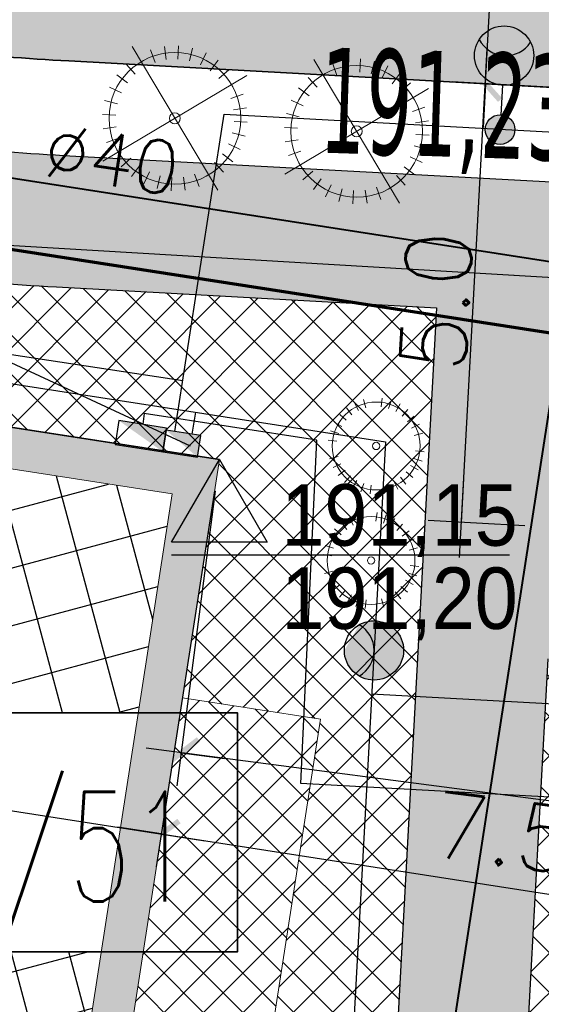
# Model space of a CAD drawing. Header units: metres. Extents: x 5509548 to 5517943, y 5680530 to 5684871.
# Tile 70 of 124: x 5516071 to 5516077, y 5683306 to 5683317. Entities that reach past the tile are written whole.
import ezdxf
from ezdxf.enums import TextEntityAlignment as Align
from ezdxf.lldxf.tags import DXFTag

# ---------------------------------------------------------------- set-up
doc = ezdxf.new("R2010")
doc.units = ezdxf.units.M
doc.linetypes.add('L_0_07', pattern=[2.25, 0.75, -0.5, 0, -0.5, 0, -0.5])
doc.layers.get('0').update_dxf_attribs({"linetype": 'CONTINUOUS', "lineweight": 18})
doc.layers.get('Defpoints').update_dxf_attribs({"linetype": 'CONTINUOUS'})
for name, color, linetype in [('!rzedne_projektowane_NOWE', 202, 'CONTINUOUS'), ('--EL_LEGENDA', 240, 'CONTINUOUS'), ('--EL_projektowane', 240, 'CONTINUOUS'), ('--EL_ROZDZIELNICE', 240, 'CONTINUOUS'), ('--oświetlenie wokół budynku', 240, 'CONTINUOUS'), ('A-Budynek', 170, 'CONTINUOUS'), ('A-Budynek szraf', 170, 'CONTINUOUS'), ('A-Chodniki', 230, 'CONTINUOUS'), ('A-Nasadzenia', 7, 'CONTINUOUS'), ('A-Nawierzchnie', 41, 'CONTINUOUS'), ('A-Plac-Zabaw', 81, 'CONTINUOUS'), ('A-Rzędne', 210, 'CONTINUOUS'), ('CEG_SEL_atrybut_bloku1', 7, 'CONTINUOUS'), ('CEG_SEL_atrybut_bloku2', 9, 'CONTINUOUS')]:
    doc.layers.add(name, color=color, linetype=linetype)
for name, color, linetype, lineweight in [('A-Drogi', 170, 'CONTINUOUS', 35), ('D-WYMIARY', 7, 'CONTINUOUS', 15), ('RR_gaz', 40, 'CONTINUOUS', 40), ('RR_woda_przylacza', 160, 'CONTINUOUS', 70)]:
    doc.layers.add(name, color=color, linetype=linetype, lineweight=lineweight)
doc.layers.add('pzp', color=7, linetype='L_0_07', lineweight=35, true_color=0xd200d2)
doc.styles.add('CP_ATTR', font='simplex.shx', dxfattribs={"bigfont": '@extfont2.shx'})
doc.styles.add('MZSK01', font='arial.ttf', dxfattribs={"width": 0.8999999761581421, "height": 0.75})
doc.styles.add('ROMANS', font='simplex.shx', dxfattribs={"width": 0.9, "oblique": 15})
doc.styles.get("Standard").update_dxf_attribs({"font": 'simplex.shx'})
doc.styles.add('verdena2', font='verdana.ttf', dxfattribs={"width": 0.5, "height": 0.75})
tags = doc.linetypes.add('--LINIA_nN', pattern='A,0.5,-0.2,["nN",Standard,S=0.1,R=0,X=-0.1,Y=-0.05],-0.25', length=0.95).pattern_tags.tags
tags[6] = DXFTag(74, 10)
tags = doc.linetypes.add('--LINIA_t', pattern='A,0.5,-0.2,["t",Standard,S=0.1,R=0,X=0,Y=-0.05],-0.25', length=0.95).pattern_tags.tags
tags[6] = DXFTag(74, 10)
doc.dimstyles.get("Standard").update_dxf_attribs({"dimtxt": 0.18, "dimasz": 0.18, "dimexe": 0.18, "dimexo": 0.0625, "dimgap": 0.09, "dimtad": 0, "dimtih": 1, "dimtoh": 1, "dimdec": 4, "dimzin": 0, "dimdsep": 46, "dimtxsty": 'Standard', "dimcen": 0.09, "dimadec": 0, "dimazin": 0, "dimtfac": 1, "dimtdec": 4, "dimtofl": 0, "dimtmove": 0, "dimatfit": 3, "dimfxl": 1, "dimtolj": 1, "dimtzin": 0, "dimarcsym": 0})

# ---------------------------------------------------------------- blocks, each defined once
blk = doc.blocks.new('_ARCHTICK')
at = {"color": 0, "linetype": 'ByBlock', "lineweight": -2}
blk.add_line((0, 0), (-1, 0), dxfattribs=at)
blk.add_solid([(0.397747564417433, 0.3093592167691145), (0.3093592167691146, 0.397747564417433), (-0.3093592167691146, -0.397747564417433), (-0.397747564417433, -0.3093592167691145)], dxfattribs=at)
blk = doc.blocks.new('*D31')
at = {"layer": 'D-WYMIARY', "color": 14, "lineweight": -2}
for p, q in [((5516076.120056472, 5683316.124641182), (5516076.46287247, 5683322.415307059)), ((5516077.161706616, 5683321.976629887), (5516076.061669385, 5683322.036577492)), ((5516076.862422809, 5683316.484778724), (5516075.762385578, 5683316.544726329))]:
    blk.add_line(p, q, dxfattribs=at)
at = {"layer": 'Defpoints', "color": 0}
for p in [(5516076.441106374, 5683322.015899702), (5516077.523669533, 5683321.956904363), (5516077.224385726, 5683316.4650532)]:
    blk.add_point(p, dxfattribs=at)
at = {"layer": 'D-WYMIARY', "color": 14, "lineweight": -2, "xscale": 0.5, "yscale": 0.5, "zscale": 0.5}
for p, rotation in [((5516076.441106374, 5683322.015899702), 86.8806958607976), ((5516076.141822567, 5683316.524048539), 266.8806958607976)]:
    blk.add_blockref('_ARCHTICK', p, dxfattribs=dict(at, rotation=rotation))
at = {"layer": 'D-WYMIARY', "color": 50, "linetype": 'ByBlock', "insert": (5516075.867094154, 5683319.293100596), "char_height": 0.75, "attachment_point": 5, "rotation": 86.8806958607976}
blk.add_mtext('\\A1;5.5', dxfattribs=at)
blk = doc.blocks.new('*D420')
at = {"layer": 'D-WYMIARY', "color": 14, "lineweight": -2}
for p, q in [((5516046.898735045, 5683315.945821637), (5516046.235063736, 5683311.666743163)), ((5516045.898030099, 5683312.103559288), (5516072.845841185, 5683307.924040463)), ((5516073.055997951, 5683311.888914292), (5516072.392326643, 5683307.609835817))]:
    blk.add_line(p, q, dxfattribs=at)
at = {"layer": 'Defpoints', "color": 0}
for p in [(5516046.954293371, 5683316.304038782), (5516073.111556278, 5683312.247131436), (5516072.450567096, 5683307.985346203)]:
    blk.add_point(p, dxfattribs=at)
at = {"layer": 'D-WYMIARY', "color": 14, "lineweight": -2, "xscale": 0.5, "yscale": 0.5, "zscale": 0.5}
for p, rotation in [((5516046.293304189, 5683312.042253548), 171.1838518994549), ((5516072.450567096, 5683307.985346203), 351.1838518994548)]:
    blk.add_blockref('_ARCHTICK', p, dxfattribs=dict(at, rotation=rotation))
at = {"layer": 'D-WYMIARY', "color": 50, "linetype": 'ByBlock', "insert": (5516059.306798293, 5683309.593821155), "char_height": 0.75, "attachment_point": 5, "rotation": 351.18385189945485}
blk.add_mtext('\\A1;26.5', dxfattribs=at)
blk = doc.blocks.new('*D421')
at = {"layer": 'D-WYMIARY', "color": 14, "lineweight": -2}
for p, q in [((5516073.055997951, 5683311.888914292), (5516072.392326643, 5683307.609835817)), ((5516072.055293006, 5683308.046651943), (5516090.982079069, 5683305.1111683)), ((5516090.532606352, 5683304.823023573), (5516090.528564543, 5683304.796963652))]:
    blk.add_line(p, q, dxfattribs=at)
at = {"layer": 'Defpoints', "color": 0}
for p in [(5516073.111556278, 5683312.247131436), (5516090.586804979, 5683305.17247404), (5516090.588164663, 5683305.18124072)]:
    blk.add_point(p, dxfattribs=at)
at = {"layer": 'D-WYMIARY', "color": 14, "lineweight": -2, "xscale": 0.5, "yscale": 0.5, "zscale": 0.5}
for p, rotation in [((5516072.450567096, 5683307.985346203), 171.1838518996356), ((5516090.586804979, 5683305.17247404), 351.1838518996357)]:
    blk.add_blockref('_ARCHTICK', p, dxfattribs=dict(at, rotation=rotation))
at = {"layer": 'D-WYMIARY', "color": 50, "linetype": 'ByBlock', "insert": (5516081.453548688, 5683306.158931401), "char_height": 0.75, "attachment_point": 5, "rotation": 351.1838518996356}
blk.add_mtext('\\A1;18.4', dxfattribs=at)
blk = doc.blocks.new('*D425')
at = {"layer": 'D-WYMIARY', "color": 14, "lineweight": -2}
for p, q in [((5516073.064636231, 5683311.887680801), (5516072.62665516, 5683308.532343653)), ((5516080.500055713, 5683310.917115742), (5516080.062074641, 5683307.561778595)), ((5516080.507894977, 5683307.886808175), (5516072.279205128, 5683308.960920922))]:
    blk.add_line(p, q, dxfattribs=at)
at = {"layer": 'Defpoints', "color": 0}
for p in [(5516073.111556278, 5683312.247131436), (5516080.546975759, 5683311.276566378), (5516072.675840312, 5683308.909147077)]:
    blk.add_point(p, dxfattribs=at)
at = {"layer": 'D-WYMIARY', "color": 14, "lineweight": -2, "xscale": 0.5, "yscale": 0.5, "zscale": 0.5}
for p, rotation in [((5516072.675840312, 5683308.909147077), 172.5630781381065), ((5516080.111259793, 5683307.938582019), 352.5630781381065)]:
    blk.add_blockref('_ARCHTICK', p, dxfattribs=dict(at, rotation=rotation))
at = {"layer": 'D-WYMIARY', "color": 50, "linetype": 'ByBlock', "insert": (5516076.338540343, 5683308.002439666), "char_height": 0.75, "attachment_point": 5, "rotation": 352.5630781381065}
blk.add_mtext('\\A1;7.5', dxfattribs=at)
blk = doc.blocks.new('*D426')
at = {"layer": 'D-WYMIARY', "color": 14, "lineweight": -2}
for p, q in [((5516075.84798029, 5683311.132049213), (5516076.163588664, 5683316.923455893)), ((5516076.862422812, 5683316.484778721), (5516075.762385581, 5683316.544726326)), ((5516076.590346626, 5683311.492186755), (5516075.490309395, 5683311.55213436))]:
    blk.add_line(p, q, dxfattribs=at)
at = {"layer": 'Defpoints', "color": 0}
for p in [(5516076.14182257, 5683316.524048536), (5516077.224385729, 5683316.465053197), (5516076.952309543, 5683311.472461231)]:
    blk.add_point(p, dxfattribs=at)
at = {"layer": 'D-WYMIARY', "color": 14, "lineweight": -2, "xscale": 0.5, "yscale": 0.5, "zscale": 0.5}
for p, rotation in [((5516076.14182257, 5683316.524048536), 86.88069588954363), ((5516075.869746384, 5683311.53145657), 266.8806958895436)]:
    blk.add_blockref('_ARCHTICK', p, dxfattribs=dict(at, rotation=rotation))
at = {"layer": 'D-WYMIARY', "color": 50, "linetype": 'ByBlock', "insert": (5516075.58141416, 5683314.050879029), "char_height": 0.75, "attachment_point": 5, "rotation": 86.88069588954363}
blk.add_mtext('\\A1;5.0', dxfattribs=at)
blk = doc.blocks.new('oprawa zewnetrzna stojaca')
for points in [[(2.625000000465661, 0, 0.2679491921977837), (2.25, 0.6495190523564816, 0.5773502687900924), (2.25, -0.6495190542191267, 0.267949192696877)], [(0.375, 0, 1.000000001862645), (-0.3749999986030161, 0, 1.000000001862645)]]:
    blk.add_hatch(color=256).paths.add_polyline_path(points)
blk.add_line((1.125000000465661, 0), (0.375, 0))
for centre, radius in [((1.875, 0), 0.7500000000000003), ((0, 0), 0.375)]:
    blk.add_circle(centre, radius)
blk.add_arc((2.625000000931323, -1.862645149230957e-09), 0.7500000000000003, 120.0000000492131, 239.999999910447)
at = {"layer": 'CEG_SEL_atrybut_bloku1', "style": 'ROMANS', "width": 0.6000000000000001, "flags": 8}
blk.add_attdef('TYP', text='', height=1, dxfattribs=at).set_placement((1.872500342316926, 0.900000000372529), align=Align.CENTER)
at = {"layer": 'CEG_SEL_atrybut_bloku2', "style": 'ROMANS', "width": 0.6, "flags": 8}
for tag, p in [('OPIS1', (1.872500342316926, -1.638064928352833)), ('OPIS2', (1.872500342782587, -2.499397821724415))]:
    blk.add_attdef(tag, text='', height=0.7500000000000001, dxfattribs=at).set_placement(p, align=Align.CENTER)
blk = doc.blocks.new('lampa_parkowa')
blk.add_hatch(color=256).paths.add_polyline_path([(674.9994430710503, 0.863908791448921, 0.2679491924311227), (337.4994430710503, 585.4310563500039, 1.732050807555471), (337.4994430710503, -583.7032387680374, 0.2679491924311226)], is_closed=False)
blk.add_circle((-0.0005569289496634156, 0.8639087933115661), 675.0000000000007)
blk.add_arc((674.9994430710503, 0.8639087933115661), 675.0000000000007, 119.999999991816, 240.0000000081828)
at = {"style": 'CP_ATTR', "width": 0.5}
for tag, p in [('ATR1', (1046.64724039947, 557.6081527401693)), ('ATR2', (1046.64724039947, -667.9665482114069))]:
    blk.add_attdef(tag, text='', height=1000, dxfattribs=at).set_placement(p, align=Align.MIDDLE_LEFT)
blk = doc.blocks.new('*D450')
at = {"layer": 'D-WYMIARY', "color": 14, "lineweight": -2}
for p, q in [((5516058.586720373, 5683318.539222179), (5516109.045570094, 5683427.392488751)), ((5516122.905073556, 5683420.527040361), (5516108.532585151, 5683427.189396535)), ((5516072.782673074, 5683312.399584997), (5516058.410184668, 5683319.061941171))]:
    blk.add_line(p, q, dxfattribs=at)
at = {"layer": 'Defpoints', "color": 0}
for p in [(5516108.877345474, 5683427.029583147), (5516123.23395676, 5683420.3745868), (5516073.111556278, 5683312.247131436)]:
    blk.add_point(p, dxfattribs=at)
at = {"layer": 'D-WYMIARY', "color": 14, "lineweight": -2, "xscale": 0.5, "yscale": 0.5, "zscale": 0.5}
for p, rotation in [((5516108.877345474, 5683427.029583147), 65.12995453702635), ((5516058.754944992, 5683318.902127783), 245.1299545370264)]:
    blk.add_blockref('_ARCHTICK', p, dxfattribs=dict(at, rotation=rotation))
at = {"layer": 'D-WYMIARY', "color": 50, "linetype": 'ByBlock', "insert": (5516083.43055803, 5683373.144594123), "char_height": 0.75, "attachment_point": 5, "rotation": 65.12995453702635}
blk.add_mtext('\\A1;119.2', dxfattribs=at)

msp = doc.modelspace()

# ---------------------------------------------------------------- hatches: boundary and pattern name
at = {"layer": '--EL_ROZDZIELNICE', "linetype": 'Continuous', "transparency": 33554687}
h = msp.add_hatch(color=256, dxfattribs=at)
h.dxf.hatch_style = 1
h.paths.add_polyline_path([(5516071.9671625, 5683312.689900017), (5516072.468693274, 5683312.335003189), (5516072.510486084, 5683312.604451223)])
h = msp.add_hatch(color=256, dxfattribs=at)
h.dxf.hatch_style = 1
h.paths.add_polyline_path([(5516072.863789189, 5683312.272546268), (5516072.502968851, 5683312.581497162), (5516072.902105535, 5683312.519593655)])
at = {"layer": 'A-Budynek', "linetype": 'ByBlock'}
h = msp.add_hatch(color=256, dxfattribs=at)
h.paths.add_polyline_path([(5516047.346706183, 5683315.767557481), (5516072.575074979, 5683311.854718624), (5516069.857698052, 5683294.334194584), (5516044.629329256, 5683298.247033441)], flags=16)
h.paths.add_polyline_path([(5516063.053508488, 5683293.395949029), (5516062.687879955, 5683293.452656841), (5516062.917776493, 5683294.934934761), (5516057.354293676, 5683295.797813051), (5516057.124397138, 5683294.31553513), (5516056.758768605, 5683294.372242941), (5516056.988665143, 5683295.854520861), (5516051.425182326, 5683296.717399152), (5516051.195285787, 5683295.23512123), (5516050.829657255, 5683295.291829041), (5516051.059553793, 5683296.774106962), (5516044.606704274, 5683297.774923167), (5516044.376807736, 5683296.292645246), (5516044.011179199, 5683296.349353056), (5516044.241075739, 5683297.831630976), (5516044.092847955, 5683297.85462063), (5516046.954293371, 5683316.30403878), (5516053.920999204, 5683315.223525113), (5516053.96104948, 5683315.520900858), (5516054.332603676, 5683315.463275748), (5516054.286624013, 5683315.16681788), (5516065.779654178, 5683313.384285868), (5516065.826357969, 5683313.682691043), (5516066.191521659, 5683313.6252744), (5516066.144886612, 5683313.327639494), (5516073.111556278, 5683312.247131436), (5516070.250110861, 5683293.797713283), (5516070.101883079, 5683293.820702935), (5516069.871986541, 5683292.338425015), (5516069.506358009, 5683292.395132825), (5516069.736254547, 5683293.877410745), (5516063.283405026, 5683294.878226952)])
at = {"layer": 'A-Budynek szraf', "linetype": 'ByBlock', "transparency": 33554687}
h = msp.add_hatch(dxfattribs=at)
h.set_pattern_fill('ANSI37', color=256, scale=0.2, angle=59.99999999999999, style=0)
h.set_pattern_definition([(105, (-191.2213894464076, 9.313225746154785e-10), (-0.6133628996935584, -0.1643500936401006), []), (194.9999999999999, (-191.2213894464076, 9.313225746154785e-10), (0.1643500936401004, -0.6133628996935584), [])])
h.paths.add_polyline_path([(5516072.188769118, 5683309.363978), (5516067.782111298, 5683309.363978), (5516067.782111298, 5683306.64545265), (5516071.767134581, 5683306.645452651), (5516069.857698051, 5683294.334194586), (5516044.629329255, 5683298.247033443), (5516047.346706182, 5683315.767557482), (5516072.575074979, 5683311.854718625)])
h.paths.add_polyline_path([(5516054.454114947, 5683304.922500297), (5516060.695085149, 5683304.922500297), (5516060.695085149, 5683303.164174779), (5516054.454114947, 5683303.164174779)], flags=16)
at = {"layer": 'A-Nawierzchnie', "linetype": 'ByBlock', "true_color": 0xb7e0ab, "transparency": 33554687}
h = msp.add_hatch(dxfattribs=at)
h.set_pattern_fill('ANSI37', color=9, scale=0.1, style=0)
h.set_pattern_definition([(45, (615.2743167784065, 129.3192508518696), (-0.2245064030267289, 0.2245064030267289), []), (135, (615.2743167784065, 129.3192508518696), (-0.2245064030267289, -0.2245064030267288), [])])
h.paths.add_polyline_path([(5516099.6639383, 5683319.509563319), (5516093.18050492, 5683320.492467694, 0.02400827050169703), (5516090.889116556, 5683320.728043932), (5516071.666547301, 5683321.775596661, -0.02484724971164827), (5516069.295594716, 5683322.023371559), (5516062.302756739, 5683323.108692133, -0.3638266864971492), (5516061.032989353, 5683324.559218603), (5516063.231110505, 5683324.230619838), (5516064.490548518, 5683332.646905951), (5516062.29494606, 5683332.975128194), (5516065.4430103, 5683353.379441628, 0.414213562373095), (5516062.9339508, 5683356.800643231), (5516050.08979864, 5683358.776220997, 0.4141947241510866), (5516046.668626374, 5683356.267352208), (5516042.257273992, 5683327.598946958, 0.4142317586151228), (5516044.766305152, 5683324.177561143), (5516053.343595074, 5683322.858275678, -0.02007901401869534), (5516053.579985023, 5683322.812134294), (5516052.668604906, 5683316.935679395), (5516054.150876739, 5683316.705803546), (5516053.920999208, 5683315.223525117), (5516046.954293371, 5683316.304038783), (5516046.53358273, 5683313.591470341), (5516044.962368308, 5683313.835160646), (5516043.961552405, 5683307.382313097), (5516045.532766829, 5683307.138622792), (5516044.092847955, 5683297.854620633), (5516044.241075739, 5683297.831630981), (5516044.011179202, 5683296.349353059), (5516069.871986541, 5683292.33842502), (5516070.101883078, 5683293.820702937), (5516070.250110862, 5683293.797713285), (5516071.690029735, 5683303.081715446), (5516073.26124416, 5683302.838025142), (5516074.262060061, 5683309.290872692), (5516072.690845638, 5683309.534562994), (5516073.111556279, 5683312.247131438), (5516066.144886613, 5683313.327639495), (5516066.374772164, 5683314.809910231), (5516068.140582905, 5683314.536067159), (5516068.712784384, 5683314.452779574), (5516069.444190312, 5683314.361830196), (5516070.42180041, 5683314.267207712), (5516071.256411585, 5683314.210627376), (5516075.58645081, 5683313.974792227), (5516074.85022779, 5683300.465115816), (5516082.256583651, 5683299.380121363), (5516080.796957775, 5683289.416467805), (5516090.875183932, 5683287.94005766), (5516092.610210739, 5683299.78364581), (5516076.426464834, 5683302.154484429), (5516076.852947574, 5683309.980433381), (5516087.948828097, 5683309.370979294), (5516088.305421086, 5683315.861425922), (5516090.617040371, 5683315.735451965, -0.02400827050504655), (5516092.431056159, 5683315.548954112), (5516098.599416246, 5683314.613815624), (5516098.31852322, 5683313.306826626), (5516091.99430035, 5683314.28274265), (5516090.39067605, 5683303.90295513), (5516099.094000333, 5683302.561238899), (5516096.496908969, 5683285.74680292), (5516069.794551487, 5683289.86845434), (5516048.342630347, 5683290.09877717), (5516034.965910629, 5683291.963955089), (5516037.042734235, 5683305.715577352), (5516039.999341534, 5683324.308768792), (5516043.122031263, 5683343.075807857), (5516045.796543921, 5683360.442185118), (5516068.332659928, 5683356.975872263), (5516067.979837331, 5683322.47700484), (5516099.929928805, 5683320.735853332)])
at = {"layer": 'A-Nawierzchnie', "linetype": 'ByBlock', "true_color": 0xcbd1d0, "transparency": 33554687}
h = msp.add_hatch(color=254, dxfattribs=at)
h.paths.add_polyline_path([(5516068.531271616, 5683317.08214428), (5516059.777261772, 5683318.440806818, -0.2278659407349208), (5516055.492519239, 5683321.385115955, 0.2282237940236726), (5516053.346113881, 5683322.857893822), (5516044.768823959, 5683324.177179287, -0.4142317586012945), (5516042.259792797, 5683327.598565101), (5516046.67114518, 5683356.266970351, -0.4141947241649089), (5516050.092317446, 5683358.775839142), (5516062.936469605, 5683356.800261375, -0.4142135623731), (5516065.445529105, 5683353.379059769), (5516061.052606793, 5683324.81862364, 0.4138459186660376), (5516062.305275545, 5683323.108310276), (5516069.29811352, 5683322.022989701, 0.02484724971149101), (5516071.669066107, 5683321.775214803), (5516090.891635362, 5683320.727662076, -0.02400827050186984), (5516093.18302372, 5683320.492085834), (5516099.663938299, 5683319.509563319), (5516098.60193505, 5683314.613433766), (5516092.433574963, 5683315.548572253, 0.02400827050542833), (5516090.619559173, 5683315.735070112), (5516071.396589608, 5683316.78264465, -0.02481899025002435), (5516068.534925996, 5683317.081537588)])
h.paths.add_polyline_path([(5516047.432022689, 5683328.326347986), (5516056.322993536, 5683326.958814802, 0.4142135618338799), (5516056.893193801, 5683327.376991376), (5516060.693785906, 5683352.086412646, 0.414213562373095), (5516060.275609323, 5683352.656612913), (5516051.384638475, 5683354.0241461, 0.414213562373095), (5516050.814438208, 5683353.605969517), (5516047.013846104, 5683328.896548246, 0.414213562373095)], flags=16)
at = {"layer": 'A-Nawierzchnie', "linetype": 'ByBlock', "true_color": 0xf8e4d3, "transparency": 33554687}
h = msp.add_hatch(color=254, dxfattribs=at)
h.paths.add_polyline_path([(5516054.150876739, 5683316.705803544), (5516052.668606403, 5683316.935689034), (5516053.580017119, 5683322.812341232, -0.1353740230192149), (5516054.979079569, 5683322.045883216), (5516054.150884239, 5683316.705792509)])
h.paths.add_polyline_path([(5516075.58643011, 5683313.974658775), (5516074.85022779, 5683300.465115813), (5516082.256583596, 5683299.380121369), (5516082.531984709, 5683301.260056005), (5516076.426464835, 5683302.154484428), (5516076.852947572, 5683309.98043338), (5516087.948828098, 5683309.370979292), (5516088.035863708, 5683310.868452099), (5516076.93431231, 5683311.47347454), (5516077.165830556, 5683315.390813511), (5516071.338034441, 5683315.708404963, -0.02490027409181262), (5516068.360565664, 5683316.019882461), (5516062.320855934, 5683316.956554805), (5516062.090966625, 5683315.474323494), (5516068.130859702, 5683314.537575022, 0.02482606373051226), (5516071.256411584, 5683314.210627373), (5516075.586450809, 5683313.974792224)])
at = {"layer": 'A-Nawierzchnie', "linetype": 'ByBlock', "true_color": 0xdbccb0, "transparency": 33554687}
h = msp.add_hatch(dxfattribs=at)
h.set_pattern_fill('ANSI37', color=9, scale=0.1, style=0)
h.set_pattern_definition([(45, (0, 0), (-0.2245064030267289, 0.2245064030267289), []), (135, (0, 0), (-0.2245064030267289, -0.2245064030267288), [])])
h.paths.add_polyline_path([(5516074.262060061, 5683309.290872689), (5516072.690845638, 5683309.534562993), (5516071.690029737, 5683303.081715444), (5516073.261244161, 5683302.838025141)])

# ---------------------------------------------------------------- linework, layer by layer
at = {"layer": '--EL_LEGENDA', "linetype": '--LINIA_nN', "ltscale": 5, "elevation": 10.29999999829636}
for points in [[(5516051.114418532, 5683322.673165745), (5516050.127096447, 5683316.307320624), (5516072.644328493, 5683312.814970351)], [(5516072.605648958, 5683312.565571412), (5516073.166083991, 5683316.179158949)], [(5516073.166083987, 5683316.179158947), (5516091.282886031, 5683315.191866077)], [(5516072.695528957, 5683313.141169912), (5516064.034892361, 5683314.457015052), (5516062.837793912, 5683314.841910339)], [(5516089.197831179, 5683311.056258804), (5516088.982565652, 5683307.134298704), (5516079.33141319, 5683307.664023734), (5516079.364409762, 5683308.269510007), (5516074.039471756, 5683308.559697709), (5516074.221107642, 5683312.469221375), (5516072.254287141, 5683312.771154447), (5516072.238910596, 5683312.647751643)], [(5516072.644328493, 5683312.814970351), (5516075.002547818, 5683312.449218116), (5516074.32540154, 5683300.023598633), (5516078.254390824, 5683299.448021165)], [(5516072.803286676, 5683312.534919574), (5516072.841966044, 5683312.784317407)]]:
    msp.add_lwpolyline(points, dxfattribs=at)
at = {"layer": '--EL_LEGENDA', "linetype": '--LINIA_t', "ltscale": 5, "elevation": 20.59999999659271}
msp.add_lwpolyline([(5516062.192822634, 5683315.192514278), (5516090.739292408, 5683313.497712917)], dxfattribs=at)
at = {"layer": '--EL_LEGENDA', "linetype": '--LINIA_nN', "ltscale": 5}
msp.add_lwpolyline([(5516088.41836265, 5683308.831889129), (5516074.846014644, 5683309.576837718)], dxfattribs=at)
at = {"layer": '--EL_projektowane', "linetype": 'Continuous', "elevation": 10.29999999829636}
for points in [[(5516071.967159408, 5683312.689898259), (5516071.925013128, 5683312.418147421), (5516072.468515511, 5683312.333854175), (5516072.510661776, 5683312.60560502)], [(5516072.468515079, 5683312.333851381), (5516072.863789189, 5683312.272546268), (5516072.902105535, 5683312.519593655), (5516072.506830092, 5683312.58089733)]]:
    msp.add_lwpolyline(points, close=True, dxfattribs=at)
at = {"layer": 'A-Budynek', "linetype": 'ByBlock'}
for p, q in [((5516046.954293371, 5683316.304038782), (5516073.111556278, 5683312.247131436)), ((5516073.111556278, 5683312.247131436), (5516068.161702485, 5683313.014837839))]:
    msp.add_line(p, q, dxfattribs=at)
at = {"layer": 'A-Budynek', "linetype": 'Continuous', "lineweight": 13}
for points in [[(5516044.011179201, 5683296.349353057), (5516044.241075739, 5683297.831630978), (5516044.092847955, 5683297.854620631), (5516046.954293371, 5683316.304038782), (5516053.920999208, 5683315.223525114), (5516053.96104948, 5683315.520900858), (5516054.332603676, 5683315.463275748), (5516054.286624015, 5683315.166817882), (5516065.779654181, 5683313.384285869), (5516065.826357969, 5683313.682691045), (5516066.191521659, 5683313.625274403), (5516066.144886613, 5683313.327639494), (5516073.111556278, 5683312.247131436), (5516070.250110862, 5683293.797713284), (5516070.101883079, 5683293.820702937), (5516069.871986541, 5683292.338425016)], [(5516047.346706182, 5683315.767557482), (5516072.575074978, 5683311.854718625), (5516069.857698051, 5683294.334194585), (5516044.629329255, 5683298.247033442)]]:
    msp.add_lwpolyline(points, close=True, dxfattribs=at)
msp.add_lwpolyline([(5516072.690845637, 5683309.534562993), (5516074.262060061, 5683309.290872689), (5516073.261244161, 5683302.838025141), (5516071.690029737, 5683303.081715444)], dxfattribs=at)
at = {"layer": 'A-Chodniki'}
for p, q in [((5516071.33803444, 5683315.708404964), (5516077.165830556, 5683315.390813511)), ((5516071.256411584, 5683314.210627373), (5516075.58643011, 5683313.974658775)), ((5516075.586450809, 5683313.974792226), (5516074.85022779, 5683300.465115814)), ((5516076.852947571, 5683309.980433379, 10.29999999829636), (5516076.426464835, 5683302.154484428, 10.29999999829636))]:
    msp.add_line(p, q, dxfattribs=at)
for centre, radius, start, end in [((5516072.974610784, 5683345.739544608), 30.07570000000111, 261.193769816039, 266.8806958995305), ((5516072.974610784, 5683345.739544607), 31.5757000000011, 261.1937698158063, 266.8806958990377)]:
    msp.add_arc(centre, radius, start, end, dxfattribs=at)
at = {"layer": 'A-Drogi', "linetype": 'ByBlock'}
msp.add_line((5516071.396589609, 5683316.78264465), (5516077.224385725, 5683316.465053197), dxfattribs=at)
msp.add_arc((5516072.974631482, 5683345.739678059), 29.0000000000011, 261.1937698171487, 266.880695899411, dxfattribs=at)
at = {"layer": 'A-Nasadzenia', "color": 132, "linetype": 'Continuous', "lineweight": 13}
for p, q in [((5516072.117257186, 5683316.949009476), (5516073.092435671, 5683315.311310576)), ((5516072.379282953, 5683316.766356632), (5516072.329157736, 5683316.907733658)), ((5516072.507732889, 5683316.798137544), (5516072.486152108, 5683316.946576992)), ((5516072.639914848, 5683316.804248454), (5516072.647707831, 5683316.954045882)), ((5516072.770749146, 5683316.784454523), (5516072.80761642, 5683316.9298533)), ((5516072.895207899, 5683316.739516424), (5516072.959732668, 5683316.874928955)), ((5516073.00850822, 5683316.6711611), (5516073.09821084, 5683316.791383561)), ((5516074.188501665, 5683316.801063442), (5516075.16368015, 5683315.163364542)), ((5516074.578977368, 5683316.650191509), (5516074.557396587, 5683316.798630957)), ((5516074.711159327, 5683316.656302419), (5516074.71895231, 5683316.806099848)), ((5516072.152991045, 5683316.631609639), (5516072.05257874, 5683316.743042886)), ((5516073.10629604, 5683316.582015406), (5516073.21772929, 5683316.682427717)), ((5516074.450527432, 5683316.618410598), (5516074.400402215, 5683316.759787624)), ((5516074.841993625, 5683316.636508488), (5516074.878860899, 5683316.781907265)), ((5516074.966452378, 5683316.591570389), (5516075.030977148, 5683316.72698292)), ((5516073.423695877, 5683316.617749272), (5516071.785996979, 5683315.642570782)), ((5516072.063845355, 5683316.533821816), (5516071.943622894, 5683316.623524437)), ((5516074.224235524, 5683316.483663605), (5516074.123823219, 5683316.595096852)), ((5516075.079752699, 5683316.523215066), (5516075.169455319, 5683316.643437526)), ((5516071.995490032, 5683316.420521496), (5516071.8600775, 5683316.485046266)), ((5516075.494940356, 5683316.469803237), (5516073.857241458, 5683315.494624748)), ((5516074.135089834, 5683316.385875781), (5516074.014867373, 5683316.475578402)), ((5516075.177540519, 5683316.434069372), (5516075.288973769, 5683316.534481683)), ((5516073.24104303, 5683316.355723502), (5516073.382420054, 5683316.405848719)), ((5516071.950551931, 5683316.296062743), (5516071.805153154, 5683316.332930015)), ((5516073.272823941, 5683316.227273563), (5516073.421263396, 5683316.248854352)), ((5516074.066734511, 5683316.272575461), (5516073.93132198, 5683316.337100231)), ((5516075.312287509, 5683316.207777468), (5516075.453664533, 5683316.257902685)), ((5516071.930758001, 5683316.165228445), (5516071.780960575, 5683316.173021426)), ((5516074.02179641, 5683316.148116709), (5516073.876397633, 5683316.184983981)), ((5516071.936868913, 5683316.03304649), (5516071.788429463, 5683316.011465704)), ((5516073.278934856, 5683316.095091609), (5516073.428732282, 5683316.087298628)), ((5516074.00200248, 5683316.017282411), (5516073.852205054, 5683316.025075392)), ((5516075.34406842, 5683316.079327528), (5516075.492507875, 5683316.100908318)), ((5516071.968649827, 5683315.904596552), (5516071.827272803, 5683315.854471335)), ((5516073.259140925, 5683315.964257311), (5516073.404539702, 5683315.927390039)), ((5516075.350179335, 5683315.947145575), (5516075.499976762, 5683315.939352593)), ((5516073.214202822, 5683315.83979856), (5516073.349615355, 5683315.775273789)), ((5516074.008113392, 5683315.885100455), (5516073.859673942, 5683315.86351967)), ((5516075.330385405, 5683315.816311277), (5516075.475784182, 5683315.779444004)), ((5516072.103396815, 5683315.678304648), (5516071.991963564, 5683315.577892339)), ((5516073.145847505, 5683315.726498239), (5516073.266069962, 5683315.63679562)), ((5516074.039894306, 5683315.756650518), (5516073.898517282, 5683315.706525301)), ((5516075.285447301, 5683315.691852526), (5516075.420859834, 5683315.627327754)), ((5516072.201184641, 5683315.589158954), (5516072.111482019, 5683315.468936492)), ((5516073.056701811, 5683315.628710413), (5516073.15711412, 5683315.517277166)), ((5516075.217091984, 5683315.578552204), (5516075.337314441, 5683315.488849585)), ((5516072.314484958, 5683315.52080363), (5516072.249960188, 5683315.385391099)), ((5516072.438943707, 5683315.475865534), (5516072.402076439, 5683315.330466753)), ((5516072.569778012, 5683315.456071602), (5516072.561985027, 5683315.306274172)), ((5516072.701959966, 5683315.462182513), (5516072.723540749, 5683315.313743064)), ((5516072.830409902, 5683315.493963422), (5516072.880535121, 5683315.3525864)), ((5516074.174641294, 5683315.530358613), (5516074.063208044, 5683315.429946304)), ((5516075.12794629, 5683315.480764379), (5516075.228358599, 5683315.369331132)), ((5516074.27242912, 5683315.44121292), (5516074.182726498, 5683315.320990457)), ((5516074.385729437, 5683315.372857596), (5516074.321204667, 5683315.237445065)), ((5516074.901654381, 5683315.346017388), (5516074.9517796, 5683315.204640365)), ((5516074.510188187, 5683315.327919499), (5516074.473320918, 5683315.182520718)), ((5516074.641022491, 5683315.308125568), (5516074.633229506, 5683315.158328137)), ((5516074.773204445, 5683315.314236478), (5516074.794785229, 5683315.16579703))]:
    msp.add_line(p, q, dxfattribs=at)
at = {"layer": 'A-Nasadzenia', "color": 72, "linetype": 'Continuous', "lineweight": 13}
for p, q in [((5516074.696104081, 5683312.803402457), (5516074.651254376, 5683312.892780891)), ((5516074.778447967, 5683312.835048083), (5516074.751896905, 5683312.931458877)), ((5516074.953569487, 5683312.847746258), (5516074.965934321, 5683312.946978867)), ((5516075.039617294, 5683312.828310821), (5516075.071103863, 5683312.923224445)), ((5516075.12022005, 5683312.792461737), (5516075.169618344, 5683312.879408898)), ((5516074.557550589, 5683312.69555201), (5516074.481911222, 5683312.760963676)), ((5516074.621516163, 5683312.756300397), (5516074.560091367, 5683312.835211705)), ((5516075.19228024, 5683312.741576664), (5516075.257691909, 5683312.81721603)), ((5516074.506665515, 5683312.62349182), (5516074.419718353, 5683312.67289011)), ((5516075.253028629, 5683312.677611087), (5516075.331939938, 5683312.739035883)), ((5516075.300130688, 5683312.603023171), (5516075.389509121, 5683312.647872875)), ((5516074.470816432, 5683312.542889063), (5516074.375902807, 5683312.574375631)), ((5516075.331776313, 5683312.520679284), (5516075.428187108, 5683312.547230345)), ((5516074.451380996, 5683312.456841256), (5516074.352148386, 5683312.469206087)), ((5516075.344474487, 5683312.345557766), (5516075.443707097, 5683312.333192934)), ((5516074.46407917, 5683312.281719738), (5516074.367668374, 5683312.255168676)), ((5516074.495724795, 5683312.19937585), (5516074.406346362, 5683312.154526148)), ((5516075.325039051, 5683312.259509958), (5516075.419952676, 5683312.228023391)), ((5516074.542826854, 5683312.124787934), (5516074.463915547, 5683312.063363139)), ((5516075.238304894, 5683312.106847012), (5516075.313944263, 5683312.041435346)), ((5516075.289189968, 5683312.178907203), (5516075.376137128, 5683312.129508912)), ((5516074.603575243, 5683312.060822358), (5516074.538163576, 5683311.98518299)), ((5516074.675635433, 5683312.009937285), (5516074.626237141, 5683311.922990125)), ((5516074.756238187, 5683311.974088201), (5516074.724751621, 5683311.879174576)), ((5516075.099751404, 5683311.998996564), (5516075.144601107, 5683311.909618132)), ((5516075.174339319, 5683312.046098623), (5516075.235764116, 5683311.967187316)), ((5516074.842285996, 5683311.954652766), (5516074.829921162, 5683311.855420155)), ((5516075.017407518, 5683311.967350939), (5516075.043958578, 5683311.870940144)), ((5516074.894960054, 5683311.543686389), (5516074.907324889, 5683311.642918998)), ((5516074.56290673, 5683311.452240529), (5516074.501481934, 5683311.531151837)), ((5516074.637494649, 5683311.499342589), (5516074.592644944, 5683311.588721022)), ((5516074.719838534, 5683311.530988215), (5516074.693287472, 5683311.627399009)), ((5516074.981007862, 5683311.524250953), (5516075.012494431, 5683311.619164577)), ((5516075.061610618, 5683311.488401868), (5516075.111008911, 5683311.575349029)), ((5516074.498941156, 5683311.391492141), (5516074.423301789, 5683311.456903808)), ((5516075.133670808, 5683311.437516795), (5516075.199082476, 5683311.513156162)), ((5516075.194419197, 5683311.373551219), (5516075.273330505, 5683311.434976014)), ((5516074.448056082, 5683311.319431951), (5516074.361108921, 5683311.368830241)), ((5516075.241521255, 5683311.298963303), (5516075.330899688, 5683311.343813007)), ((5516074.412206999, 5683311.238829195), (5516074.317293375, 5683311.270315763)), ((5516075.273166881, 5683311.216619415), (5516075.369577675, 5683311.243170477)), ((5516074.392771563, 5683311.152781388), (5516074.293538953, 5683311.165146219)), ((5516074.405469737, 5683310.977659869), (5516074.309058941, 5683310.951108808)), ((5516075.285865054, 5683311.041497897), (5516075.385097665, 5683311.029133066)), ((5516074.437115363, 5683310.895315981), (5516074.34773693, 5683310.850466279)), ((5516075.230580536, 5683310.874847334), (5516075.317527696, 5683310.825449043)), ((5516075.266429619, 5683310.95545009), (5516075.361343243, 5683310.923963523)), ((5516074.484217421, 5683310.820728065), (5516074.405306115, 5683310.75930327)), ((5516074.54496581, 5683310.75676249), (5516074.479554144, 5683310.681123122)), ((5516075.115729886, 5683310.742038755), (5516075.177154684, 5683310.663127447)), ((5516075.179695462, 5683310.802787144), (5516075.255334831, 5683310.737375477)), ((5516074.617026, 5683310.705877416), (5516074.567627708, 5683310.618930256)), ((5516074.697628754, 5683310.670028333), (5516074.666142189, 5683310.575114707)), ((5516074.783676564, 5683310.650592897), (5516074.771311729, 5683310.551360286)), ((5516074.958798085, 5683310.663291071), (5516074.985349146, 5683310.566880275)), ((5516075.041141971, 5683310.694936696), (5516075.085991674, 5683310.605558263))]:
    msp.add_line(p, q, dxfattribs=at)
at = {"layer": 'A-Nasadzenia', "color": 132, "linetype": 'Continuous', "lineweight": 13}
for centre, radius in [((5516072.604846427, 5683316.130160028), 0.7499999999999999), ((5516074.676090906, 5683315.982213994), 0.7499999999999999), ((5516072.604846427, 5683316.130160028), 0.06230685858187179), ((5516074.676090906, 5683315.982213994), 0.06230685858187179)]:
    msp.add_circle(centre, radius, dxfattribs=at)
at = {"layer": 'A-Nasadzenia', "color": 72, "linetype": 'Continuous', "lineweight": 13}
for centre, radius in [((5516074.897927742, 5683312.401199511), 0.4999999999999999), ((5516074.897927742, 5683312.401199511), 0.04153790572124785), ((5516074.83931831, 5683311.097139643), 0.4999999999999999), ((5516074.83931831, 5683311.097139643), 0.04153790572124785)]:
    msp.add_circle(centre, radius, dxfattribs=at)
at = {"layer": 'A-Plac-Zabaw', "linetype": 'ByBlock'}
msp.add_line((5516075.37320357, 5683310.061710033), (5516075.37320357, 5683310.061710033), dxfattribs=at)
at = {"layer": 'A-Rzędne', "color": 26}
msp.add_line((5516072.568175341, 5683311.161860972), (5516076.415686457, 5683311.16186097), dxfattribs=at)
msp.add_lwpolyline([(5516073.111556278, 5683312.247131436), (5516073.65493722, 5683311.30596804), (5516072.568175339, 5683311.30596804)], close=True, dxfattribs=at)
at = {"layer": 'pzp', "color": 1, "linetype": 'ByBlock'}
msp.add_lwpolyline([(5516067.782111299, 5683309.363978), (5516073.318793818, 5683309.363978), (5516073.318793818, 5683306.64545265), (5516067.782111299, 5683306.64545265)], close=True, dxfattribs=at)
at = {"layer": 'RR_gaz'}
for p in [(5516063.817346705, 5683316.524704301), (5516074.683423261, 5683298.730350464)]:
    msp.add_line(p, (5516077.123197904, 5683314.461009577), dxfattribs=at)
at = {"layer": 'RR_woda_przylacza', "linetype": 'ByBlock'}
msp.add_line((5516066.026852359, 5683315.372452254), (5516078.157288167, 5683313.491060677), dxfattribs=at)

# ---------------------------------------------------------------- block references
at = {"layer": '--EL_LEGENDA', "xscale": 0.4500000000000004, "yscale": 0.4500000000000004, "zscale": 0.4500000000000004, "rotation": 86.88069590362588}
msp.add_blockref('oprawa zewnetrzna stojaca', (5516076.308747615, 5683316.001212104, 10.29999999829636), dxfattribs=at)
at = {"layer": '--oświetlenie wokół budynku', "xscale": 0.0005, "yscale": 0.0005, "zscale": 0.0005, "rotation": 180}
msp.add_blockref('lampa_parkowa', (5516074.873180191, 5683310.075324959, 9.08802335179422), dxfattribs=at)

# ---------------------------------------------------------------- texts
at = {"layer": '!rzedne_projektowane_NOWE', "insert": (5516074.280362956, 5683316.940129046, -10.29999999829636), "char_height": 1.2, "width": 25.41749475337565, "attachment_point": 1, "rotation": 358.16431947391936, "style": 'verdena2'}
msp.add_mtext('191,23', dxfattribs=at)
at = {"layer": 'A-Rzędne', "color": 26, "char_height": 0.7, "width": 24.42791907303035, "attachment_point": 1, "rotation": 1.3349936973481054e-09, "style": 'MZSK01'}
for s, insert in [('\\A1;191,15', (5516073.818191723, 5683311.966419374)), ('\\A1;191,20', (5516073.818191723, 5683311.019017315))]:
    msp.add_mtext(s, dxfattribs=dict(at, insert=insert))
at = {"layer": 'pzp', "color": 1, "linetype": 'Continuous', "lineweight": 35, "width": 0.66}
msp.add_text('223/51', height=1.25, dxfattribs=at).set_placement((5516068.497038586, 5683308.466719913), align=Align.TOP_LEFT)
at = {"layer": 'RR_gaz', "insert": (5516071.169505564, 5683316.073734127), "char_height": 0.6, "width": 2.46617378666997, "attachment_point": 1, "rotation": 351.32183112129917}
msp.add_mtext('%%C40', dxfattribs=at)

# ---------------------------------------------------------------- dimensions: what is measured, and where the dimension line sits
at = {"layer": 'D-WYMIARY'}
for p1, p2, distance, picture, middle in [((5516073.111556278, 5683312.247131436), (5516123.23395676, 5683420.3745868), 15.824072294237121, '*D450', (5516083.43055803, 5683373.144594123)), ((5516077.224385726, 5683316.4650532), (5516077.523669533, 5683321.956904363), 1.0841694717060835, '*D31', (5516075.867094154, 5683319.293100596)), ((5516076.952309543, 5683311.472461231), (5516077.224385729, 5683316.465053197), 1.0841694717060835, '*D426', (5516075.58141416, 5683314.050879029)), ((5516046.954293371, 5683316.304038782), (5516073.111556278, 5683312.247131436), -4.312739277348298, '*D420', (5516059.306798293, 5683309.593821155)), ((5516080.546975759, 5683311.276566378), (5516073.111556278, 5683312.247131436), 3.366301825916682, '*D425', (5516076.338540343, 5683308.002439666))]:
    dim = msp.add_aligned_dim(p1=p1, p2=p2, distance=distance, dimstyle='Standard', override={"dimtxt": 0.75, "dimasz": 0.5, "dimexe": 0.3800000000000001, "dimexo": 0.3625, "dimgap": 0.05, "dimtad": 2, "dimtih": 0, "dimdec": 1, "dimblk": 'ARCHTICK', "dimblk1": 'ARCHTICK', "dimblk2": 'ARCHTICK', "dimdle": 0.4, "dimclrd": 14, "dimclre": 14, "dimclrt": 50, "dimtvp": 0.3}, dxfattribs=at)
    dim.commit()
    dim.dimension.update_dxf_attribs({"geometry": picture, "text_midpoint": middle})
dim = msp.add_linear_dim(base=(5516090.586804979, 5683305.17247404), p1=(5516073.111556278, 5683312.247131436), p2=(5516090.588164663, 5683305.18124072), angle=351.18385189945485, dimstyle='Standard', override={"dimtxt": 0.75, "dimasz": 0.5, "dimexe": 0.3800000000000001, "dimexo": 0.3625, "dimgap": 0.05, "dimtad": 2, "dimtih": 0, "dimdec": 1, "dimblk": 'ARCHTICK', "dimblk1": 'ARCHTICK', "dimblk2": 'ARCHTICK', "dimdle": 0.4, "dimclrd": 14, "dimclre": 14, "dimclrt": 50, "dimtvp": 0.3}, dxfattribs=at)
dim.commit()
dim.dimension.update_dxf_attribs({"geometry": '*D421', "text_midpoint": (5516081.453548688, 5683306.158931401)})

doc.saveas('drawing.dxf')
